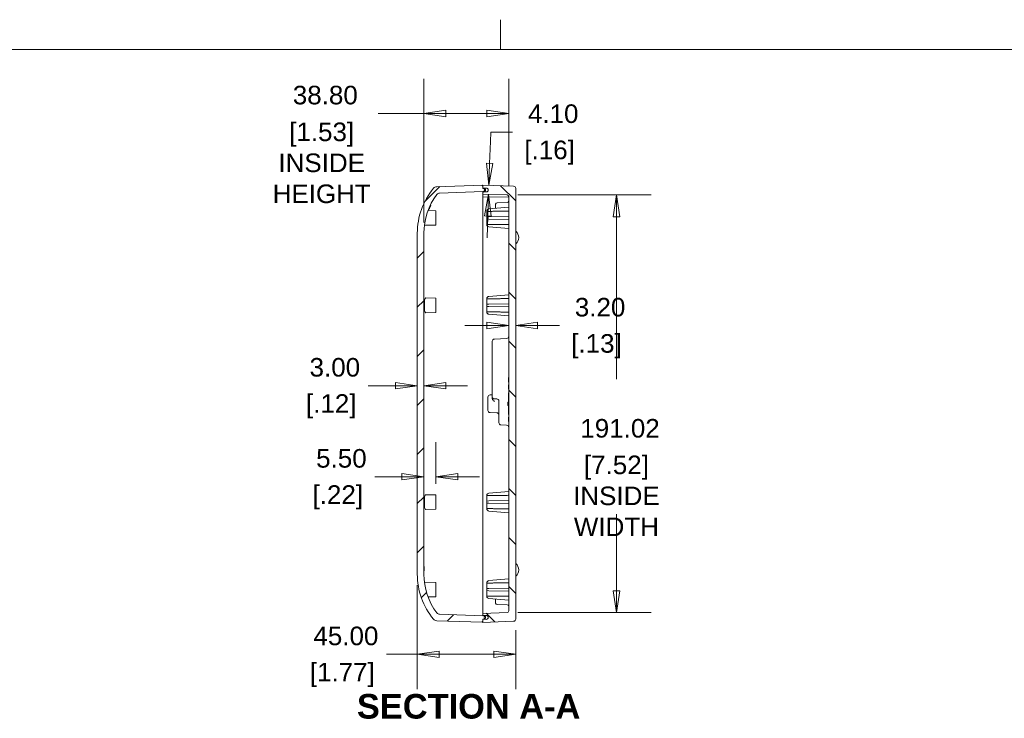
# Model space of a CAD drawing. Header units: millimetres. Extents: x 18 to 1379, y 18 to 1061.
# Tile 31 of 32: x 479 to 929, y 742 to 1061. Entities that reach past the tile are written whole.
import ezdxf

# ---------------------------------------------------------------- set-up
doc = ezdxf.new("R2010")
doc.units = ezdxf.units.MM
doc.header["$LTSCALE"] = 5
for name, color, linetype, lineweight in [('Dimension (ANSI)', 7, 'Continuous', 9), ('Hatch (ANSI)', 7, 'Continuous', 9), ('Sketch Geometry (ANSI)', 7, 'Continuous', 9), ('Symbol (ANSI)', 7, 'Continuous', 9), ('Visible (ANSI)', 7, 'Continuous', 9)]:
    doc.layers.add(name, color=color, linetype=linetype, lineweight=lineweight)
doc.styles.add('Label Text (ANSI)', font='arialbd.ttf')
doc.styles.add('Note Text (ANSI)', font='arial.ttf')
doc.dimstyles.new('Default - mm_inch (ANSI)', dxfattribs={"dimscale": 5, "dimtxt": 1.7, "dimasz": 2, "dimexe": 3.175, "dimexo": 1, "dimgap": 0.8, "dimtad": 0, "dimtih": 1, "dimtoh": 1, "dimrnd": 1e-08, "dimzin": 4, "dimdsep": 46, "dimtxsty": 'Note Text (ANSI)', "dimblk": 'Filled-1', "dimcen": 0.09, "dimdle": 10, "dimclrd": 256, "dimclre": 256, "dimclrt": 256, "dimadec": 1, "dimazin": 0, "dimtfac": 1.176471, "dimtofl": 0, "dimtmove": 0, "dimatfit": 3, "dimfxl": 1, "dimtolj": 1, "dimtzin": 0, "dimlwd": -1, "dimlwe": -1, "dimarcsym": 0})

# ---------------------------------------------------------------- blocks, each defined once
blk = doc.blocks.new('Borders Default Border')
at = {"layer": 'Sketch Geometry (ANSI)'}
blk.add_line((139.7, 209.55), (139.7, 212.266), dxfattribs=at)
at = {"layer": 'Sketch Geometry (ANSI)', "flags": 128}
blk.add_lwpolyline([(6.35, 6.35), (6.35, 209.55), (273.05, 209.55), (273.05, 6.35), (6.35, 6.35)], dxfattribs=at)
blk = doc.blocks.new('Filled-1')
at = {"color": 0}
for p, q in [((0, 0), (-1, 0.15)), ((-1, 0.15), (-1, -0.15)), ((-1, 0), (0, 0)), ((-1, -0.15), (0, 0))]:
    blk.add_line(p, q, dxfattribs=at)
at = {"color": 0, "flags": 128}
blk.add_lwpolyline([(-1, -0.15), (0, 0), (-1, 0.15), (-1, -0.15)], dxfattribs=at)
at = {"color": 0}
blk.add_solid([(-1, -0.15), (0, 0), (-1, 0.15), (-1, -0.15)], dxfattribs=at)
blk = doc.blocks.new('*D17')
at = {"layer": 'Defpoints', "color": 0, "transparency": 16777216}
for p in [(660.39, 807.72), (705.39, 787.16), (660.39, 771.07)]:
    blk.add_point(p, dxfattribs=at)
at = {"layer": 'Dimension (ANSI)', "transparency": 16777216}
for p, q in [((660.39, 802.72), (660.39, 755.19)), ((705.39, 782.16), (705.39, 755.19)), ((660.39, 771.07), (646.33, 771.07)), ((695.39, 771.07), (670.39, 771.07))]:
    blk.add_line(p, q, dxfattribs=at)
at = {"layer": 'Dimension (ANSI)', "transparency": 16777216, "xscale": 10, "yscale": 10, "zscale": 10, "rotation": 180}
blk.add_blockref('Filled-1', (660.39, 771.07), dxfattribs=at)
at = {"layer": 'Dimension (ANSI)', "transparency": 16777216, "xscale": 10, "yscale": 10, "zscale": 10}
blk.add_blockref('Filled-1', (705.39, 771.07), dxfattribs=at)
at = {"layer": 'Dimension (ANSI)', "transparency": 16777216, "char_height": 8.5, "attachment_point": 5, "style": 'Note Text (ANSI)'}
for s, insert in [('\\A1; 45.00', (626.11, 779.41)), ('\\A1;[1.77]', (626.11, 761.62))]:
    blk.add_mtext(s, dxfattribs=dict(at, insert=insert))
blk = doc.blocks.new('*D18')
at = {"layer": 'Defpoints', "color": 0, "transparency": 16777216}
for p in [(702.19, 1018.45), (702.19, 980.39), (663.39, 963.63)]:
    blk.add_point(p, dxfattribs=at)
at = {"layer": 'Dimension (ANSI)', "transparency": 16777216}
for p, q in [((663.39, 968.63), (663.39, 1034.32)), ((702.19, 985.39), (702.19, 1034.32)), ((663.39, 1018.45), (642.52, 1018.45)), ((692.19, 1018.45), (673.39, 1018.45))]:
    blk.add_line(p, q, dxfattribs=at)
at = {"layer": 'Dimension (ANSI)', "transparency": 16777216, "xscale": 10, "yscale": 10, "zscale": 10, "rotation": 180}
blk.add_blockref('Filled-1', (663.39, 1018.45), dxfattribs=at)
at = {"layer": 'Dimension (ANSI)', "transparency": 16777216, "xscale": 10, "yscale": 10, "zscale": 10}
blk.add_blockref('Filled-1', (702.19, 1018.45), dxfattribs=at)
at = {"layer": 'Dimension (ANSI)', "transparency": 16777216, "char_height": 8.5, "attachment_point": 5, "style": 'Note Text (ANSI)'}
for s, insert in [('\\A1; \\fArial|b0|i0;\\H8.5000;38.80', (616.69, 1026.79)), ('\\A1;[1.53]{\\P\\fArial|b0|i0;\\H8.5000;INSIDE\\P\\fArial|b0|i0;\\H8.5000;HEIGHT}', (616.69, 995.8))]:
    blk.add_mtext(s, dxfattribs=dict(at, insert=insert))
blk = doc.blocks.new('*D19')
at = {"layer": 'Defpoints', "color": 0, "transparency": 16777216}
for p in [(701.42, 981.19), (701.42, 790.16), (751.42, 790.16)]:
    blk.add_point(p, dxfattribs=at)
at = {"layer": 'Dimension (ANSI)', "transparency": 16777216}
for p, q in [((706.42, 981.19), (767.29, 981.19)), ((751.42, 971.19), (751.42, 896.89)), ((751.42, 800.16), (751.42, 835.2)), ((706.42, 790.16), (767.29, 790.16))]:
    blk.add_line(p, q, dxfattribs=at)
at = {"layer": 'Dimension (ANSI)', "transparency": 16777216, "xscale": 10, "yscale": 10, "zscale": 10}
for p, rotation in [((751.42, 981.19), 90), ((751.42, 790.16), 270)]:
    blk.add_blockref('Filled-1', p, dxfattribs=dict(at, rotation=rotation))
at = {"layer": 'Dimension (ANSI)', "transparency": 16777216, "char_height": 8.5, "attachment_point": 5, "style": 'Note Text (ANSI)'}
for s, insert in [('\\A1; \\fArial|b0|i0;\\H8.5000;191.02', (751.42, 874.38)), ('\\A1;[7.52]{\\P\\fArial|b0|i0;\\H8.5000;INSIDE\\P\\fArial|b0|i0;\\H8.5000;WIDTH}', (751.42, 843.54))]:
    blk.add_mtext(s, dxfattribs=dict(at, insert=insert))
blk = doc.blocks.new('*D20')
at = {"layer": 'Defpoints', "color": 0, "transparency": 16777216}
for p in [(660.39, 895.74), (663.39, 894.16), (663.39, 893.93)]:
    blk.add_point(p, dxfattribs=at)
at = {"layer": 'Dimension (ANSI)', "transparency": 16777216}
for p, q in [((650.39, 893.93), (637.98, 893.93)), ((673.39, 893.93), (683.39, 893.93))]:
    blk.add_line(p, q, dxfattribs=at)
at = {"layer": 'Dimension (ANSI)', "transparency": 16777216, "xscale": 10, "yscale": 10, "zscale": 10}
blk.add_blockref('Filled-1', (660.39, 893.93), dxfattribs=at)
at = {"layer": 'Dimension (ANSI)', "transparency": 16777216, "xscale": 10, "yscale": 10, "zscale": 10, "rotation": 180}
blk.add_blockref('Filled-1', (663.39, 893.93), dxfattribs=at)
at = {"layer": 'Dimension (ANSI)', "transparency": 16777216, "char_height": 8.5, "attachment_point": 5, "style": 'Note Text (ANSI)'}
for s, insert in [('\\A1; 3.00', (621.06, 902.28)), ('\\A1;[.12]', (621.06, 884.49))]:
    blk.add_mtext(s, dxfattribs=dict(at, insert=insert))
blk = doc.blocks.new('*D21')
at = {"layer": 'Defpoints', "color": 0, "transparency": 16777216}
for p in [(702.19, 921.43), (705.39, 921.43), (702.19, 845.57)]:
    blk.add_point(p, dxfattribs=at)
at = {"layer": 'Dimension (ANSI)', "transparency": 16777216}
for p, q in [((702.19, 850.57), (702.19, 937.31)), ((692.19, 921.43), (682.19, 921.43)), ((715.39, 921.43), (725.39, 921.43))]:
    blk.add_line(p, q, dxfattribs=at)
at = {"layer": 'Dimension (ANSI)', "transparency": 16777216, "xscale": 10, "yscale": 10, "zscale": 10}
blk.add_blockref('Filled-1', (702.19, 921.43), dxfattribs=at)
at = {"layer": 'Dimension (ANSI)', "transparency": 16777216, "xscale": 10, "yscale": 10, "zscale": 10, "rotation": 180}
blk.add_blockref('Filled-1', (705.39, 921.43), dxfattribs=at)
at = {"layer": 'Dimension (ANSI)', "transparency": 16777216, "char_height": 8.5, "attachment_point": 5, "style": 'Note Text (ANSI)'}
for s, insert in [('\\A1; 3.20', (742.31, 929.77)), ('\\A1;[.13]', (742.31, 911.98))]:
    blk.add_mtext(s, dxfattribs=dict(at, insert=insert))
blk = doc.blocks.new('*D22')
at = {"layer": 'Defpoints', "color": 0, "transparency": 16777216}
for p in [(690.39, 981.57), (692.97, 981.48), (697.41, 985.43)]:
    blk.add_point(p, dxfattribs=at)
at = {"layer": 'Dimension (ANSI)', "transparency": 16777216}
for p, q in [((693.96, 1009.94), (693.81, 1005.57)), ((703.96, 1009.94), (693.96, 1009.94)), ((693.46, 995.57), (693.81, 1005.57)), ((692.62, 971.49), (692.27, 961.49))]:
    blk.add_line(p, q, dxfattribs=at)
at = {"layer": 'Dimension (ANSI)', "transparency": 16777216, "xscale": 10, "yscale": 10, "zscale": 10}
for p, rotation in [((693.11, 985.58), 267.9999999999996), ((692.97, 981.48), 87.99999999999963)]:
    blk.add_blockref('Filled-1', p, dxfattribs=dict(at, rotation=rotation))
at = {"layer": 'Dimension (ANSI)', "transparency": 16777216, "char_height": 8.5, "attachment_point": 5, "style": 'Note Text (ANSI)'}
for s, insert in [('\\A1; 4.10', (720.88, 1018.28)), ('\\A1;[.16]', (720.88, 1000.49))]:
    blk.add_mtext(s, dxfattribs=dict(at, insert=insert))
blk = doc.blocks.new('*D23')
at = {"layer": 'Defpoints', "color": 0, "transparency": 16777216}
for p in [(663.39, 852.29), (668.89, 852.29), (668.89, 843.97)]:
    blk.add_point(p, dxfattribs=at)
at = {"layer": 'Dimension (ANSI)', "transparency": 16777216}
for p, q in [((668.89, 848.97), (668.89, 868.16)), ((653.39, 852.29), (640.98, 852.29)), ((678.89, 852.29), (688.89, 852.29))]:
    blk.add_line(p, q, dxfattribs=at)
at = {"layer": 'Dimension (ANSI)', "transparency": 16777216, "xscale": 10, "yscale": 10, "zscale": 10}
blk.add_blockref('Filled-1', (663.39, 852.29), dxfattribs=at)
at = {"layer": 'Dimension (ANSI)', "transparency": 16777216, "xscale": 10, "yscale": 10, "zscale": 10, "rotation": 180}
blk.add_blockref('Filled-1', (668.89, 852.29), dxfattribs=at)
at = {"layer": 'Dimension (ANSI)', "transparency": 16777216, "char_height": 8.5, "attachment_point": 5, "style": 'Note Text (ANSI)'}
for s, insert in [('\\A1; 5.50', (624.06, 860.63)), ('\\A1;[.22]', (624.06, 842.84))]:
    blk.add_mtext(s, dxfattribs=dict(at, insert=insert))

msp = doc.modelspace()

# ---------------------------------------------------------------- hatches: boundary and pattern name
at = {"layer": 'Hatch (ANSI)'}
h = msp.add_hatch(dxfattribs=at)
h.set_pattern_fill('ANSI31', color=256, scale=127, style=0)
h.set_pattern_definition([(45, (0, 0), (-11.22532, 11.22532), [])])
edge = h.paths.add_edge_path()
edge.add_line((691.589, 983.023), (691.589, 983.823))
edge.add_line((691.589, 983.823), (691.159, 983.948))
edge.add_line((691.159, 983.948), (690.389, 984.173))
edge.add_line((690.389, 984.173), (690.389, 984.322))
edge.add_line((690.389, 984.322), (690.389, 985.275))
edge.add_line((690.389, 985.275), (689.989, 985.275))
edge.add_line((689.989, 985.275), (689.989, 985.661))
edge.add_line((689.989, 985.661), (669.27, 984.937))
edge.add_ellipse((669.34, 982.939), major_axis=(-1.999, -0.07), ratio=1, start_angle=270, end_angle=318.40746)
edge.add_ellipse((692.689, 963.627), major_axis=(-20.586, -24.891), ratio=1, start_angle=270, end_angle=309.59254)
edge.add_line((660.389, 963.627), (660.389, 807.722))
edge.add_ellipse((692.689, 807.722), major_axis=(0, -32.301), ratio=1, start_angle=270, end_angle=309.59254)
edge.add_ellipse((669.34, 788.411), major_axis=(1.275, -1.541), ratio=1, start_angle=270, end_angle=318.40746)
edge.add_line((669.27, 786.412), (689.989, 785.689))
edge.add_line((689.989, 785.689), (689.989, 786.075))
edge.add_line((689.989, 786.075), (690.389, 786.075))
edge.add_line((690.389, 786.075), (690.389, 787.027))
edge.add_line((690.389, 787.027), (690.389, 787.177))
edge.add_line((690.389, 787.177), (691.159, 787.401))
edge.add_line((691.159, 787.401), (691.589, 787.527))
edge.add_line((691.589, 787.527), (691.589, 788.327))
edge.add_line((691.589, 788.327), (691.158, 788.452))
edge.add_line((691.158, 788.452), (690.389, 788.677))
edge.add_line((690.389, 788.677), (670.527, 789.37))
edge.add_ellipse((670.579, 790.869), major_axis=(-1.499, 0.052), ratio=1, start_angle=39.3161, end_angle=90, ccw=False)
edge.add_ellipse((692.689, 807.722), major_axis=(-17.762, 23.303), ratio=1, start_angle=52.6839, end_angle=90, ccw=False)
edge.add_line((663.389, 807.722), (663.389, 963.627))
edge.add_ellipse((692.689, 963.627), major_axis=(0, 29.301), ratio=1, start_angle=52.6839, end_angle=90, ccw=False)
edge.add_ellipse((670.579, 980.48), major_axis=(0.909, 1.193), ratio=1, start_angle=39.3161, end_angle=90, ccw=False)
edge.add_line((670.527, 981.979), (690.389, 982.673))
edge.add_line((690.389, 982.673), (691.158, 982.897))
edge.add_line((691.158, 982.897), (691.589, 983.023))
h = msp.add_hatch(dxfattribs=at)
h.set_pattern_fill('ANSI31', color=256, scale=127, angle=90.00021, style=0)
h.set_pattern_definition([(135.0002, (0, 0), (-11.22528, -11.22536), [])])
edge = h.paths.add_edge_path()
edge.add_line((705.389, 787.164), (705.389, 984.185))
edge.add_ellipse((704.389, 984.185), major_axis=(1, 0), ratio=1, start_angle=0, end_angle=88)
edge.add_line((704.424, 985.185), (690.389, 985.675))
edge.add_line((690.389, 985.675), (690.389, 984.322))
edge.add_line((690.389, 984.322), (692.306, 984.255))
edge.add_ellipse((692.289, 983.756), major_axis=(0.5, -0.017), ratio=1, start_angle=2, end_angle=90, ccw=False)
edge.add_line((692.789, 983.756), (692.789, 983.089))
edge.add_ellipse((692.289, 983.089), major_axis=(0, -0.5), ratio=1, start_angle=2, end_angle=90, ccw=False)
edge.add_line((692.306, 982.589), (690.871, 982.539))
edge.add_ellipse((690.889, 982.04), major_axis=(-0.5, -0.017), ratio=1, start_angle=270, end_angle=358)
edge.add_line((690.389, 982.04), (690.389, 981.572))
edge.add_line((690.389, 981.572), (701.417, 981.187))
edge.add_ellipse((701.389, 980.388), major_axis=(0.8, -0.028), ratio=1, start_angle=2, end_angle=90, ccw=False)
edge.add_line((702.189, 980.388), (702.189, 897.387))
edge.add_line((702.189, 897.387), (702.039, 897.387))
edge.add_line((702.039, 897.387), (702.039, 896.839))
edge.add_line((702.039, 896.839), (702.189, 896.839))
edge.add_line((702.189, 896.839), (702.189, 896.421))
edge.add_line((702.189, 896.421), (702.039, 896.421))
edge.add_line((702.039, 896.421), (702.039, 895.884))
edge.add_line((702.039, 895.884), (702.189, 895.884))
edge.add_line((702.189, 895.884), (702.189, 790.962))
edge.add_ellipse((701.389, 790.962), major_axis=(0, -0.8), ratio=1, start_angle=2, end_angle=90, ccw=False)
edge.add_line((701.417, 790.162), (690.389, 789.777))
edge.add_line((690.389, 789.777), (690.389, 789.31))
edge.add_ellipse((690.889, 789.31), major_axis=(0, -0.5), ratio=1, start_angle=270, end_angle=358)
edge.add_line((690.871, 788.811), (692.306, 788.76))
edge.add_ellipse((692.289, 788.261), major_axis=(0.5, -0.017), ratio=1, start_angle=2, end_angle=90, ccw=False)
edge.add_line((692.789, 788.261), (692.789, 787.594))
edge.add_ellipse((692.289, 787.594), major_axis=(0, -0.5), ratio=1, start_angle=2, end_angle=90, ccw=False)
edge.add_line((692.306, 787.094), (690.389, 787.027))
edge.add_line((690.389, 787.027), (690.389, 785.675))
edge.add_line((690.389, 785.675), (704.424, 786.165))
edge.add_ellipse((704.389, 787.164), major_axis=(0.035, -0.999), ratio=1, start_angle=0, end_angle=88)
h = msp.add_hatch(dxfattribs=at)
h.set_pattern_fill('ANSI31', color=256, scale=127, angle=14.99998, style=0)
h.set_pattern_definition([(60, (0, 0), (-13.74815, 7.9375), [])])
edge = h.paths.add_edge_path()
edge.add_ellipse((691.889, 787.927), major_axis=(-0.9, 0), ratio=1, start_angle=270, end_angle=287.74169)
edge.add_ellipse((691.889, 787.927), major_axis=(-0.857, -0.274), ratio=1, start_angle=270, end_angle=306.57034)
edge.add_ellipse((691.889, 787.927), major_axis=(-0.525, -0.731), ratio=1, start_angle=270, end_angle=341.46286)
edge.add_ellipse((691.889, 787.927), major_axis=(0.526, -0.73), ratio=1, start_angle=270, end_angle=306.48341)
edge.add_ellipse((691.889, 787.927), major_axis=(0.857, -0.274), ratio=1, start_angle=270, end_angle=309.48339)
edge.add_ellipse((691.889, 787.927), major_axis=(0.836, 0.333), ratio=1, start_angle=270, end_angle=406.51661)
edge.add_ellipse((691.889, 787.927), major_axis=(-0.836, 0.333), ratio=1, start_angle=270, end_angle=291.74169)
edge = h.paths.add_edge_path()
edge.add_ellipse((691.889, 983.422), major_axis=(0.9, 0), ratio=1, start_angle=270, end_angle=291.74169)
edge.add_ellipse((691.889, 983.422), major_axis=(0.836, 0.333), ratio=1, start_angle=270, end_angle=406.51661)
edge.add_ellipse((691.889, 983.422), major_axis=(-0.836, 0.333), ratio=1, start_angle=270, end_angle=309.48339)
edge.add_ellipse((691.889, 983.422), major_axis=(-0.857, -0.274), ratio=1, start_angle=270, end_angle=306.48341)
edge.add_ellipse((691.889, 983.422), major_axis=(-0.526, -0.73), ratio=1, start_angle=270, end_angle=341.46286)
edge.add_ellipse((691.889, 983.422), major_axis=(-0.731, -0.525), ratio=1, start_angle=0, end_angle=36.57034)
edge.add_ellipse((691.889, 983.422), major_axis=(0.857, -0.274), ratio=1, start_angle=270, end_angle=287.74169)

# ---------------------------------------------------------------- linework, layer by layer
at = {"layer": 'Visible (ANSI)'}
for p, q in [((689.989, 985.661), (669.27, 984.937)), ((670.527, 981.979), (690.389, 982.673)), ((689.989, 985.275), (689.989, 985.661)), ((690.389, 985.275), (689.989, 985.275)), ((704.424, 985.185), (690.389, 985.675)), ((690.389, 985.675), (690.389, 984.322)), ((690.389, 984.173), (690.389, 985.275)), ((690.389, 984.322), (692.306, 984.255)), ((691.589, 983.823), (690.389, 984.173)), ((690.389, 982.673), (691.589, 983.023)), ((690.389, 982.673), (690.389, 982.639)), ((690.389, 982.639), (691.437, 982.644)), ((690.389, 982.04), (690.389, 982.639)), ((690.389, 982.04), (690.389, 981.572)), ((690.389, 981.572), (701.417, 981.187)), ((690.389, 980.239), (690.389, 981.572)), ((692.306, 982.589), (690.871, 982.539)), ((691.589, 983.023), (691.589, 983.823)), ((692.347, 982.648), (692.525, 982.649)), ((692.789, 983.756), (692.789, 983.089)), ((705.389, 787.164), (705.389, 984.185)), ((690.389, 980.239), (702.189, 980.188)), ((690.389, 980.239), (690.389, 970.462)), ((696.189, 975.025), (696.189, 976.882)), ((696.877, 977.582), (701.501, 977.663)), ((702.189, 980.388), (702.189, 897.387)), ((668.889, 973.975), (665.3, 974.037)), ((665.671, 974.437), (665.456, 974.437)), ((666.56, 976.437), (666.337, 976.437)), ((668.889, 973.975), (668.889, 967.375)), ((692.189, 973.759), (692.189, 973.633)), ((692.189, 971.175), (692.189, 973.633)), ((702.189, 975.55), (693.102, 974.755)), ((690.389, 958.616), (690.389, 970.462)), ((693.102, 971.191), (692.189, 971.175)), ((692.189, 971.175), (692.189, 970.175)), ((692.189, 970.175), (693.102, 970.159)), ((692.189, 967.717), (692.189, 970.175)), ((692.189, 967.717), (692.189, 967.591)), ((693.102, 971.191), (702.189, 971.349)), ((702.189, 970), (693.102, 970.159)), ((660.389, 963.627), (660.389, 807.722)), ((663.389, 807.722), (663.389, 963.627)), ((668.889, 967.375), (663.618, 967.283)), ((693.102, 966.595), (702.189, 965.8)), ((690.389, 958.616), (690.389, 956.99)), ((690.389, 956.99), (690.389, 956.003)), ((690.389, 815.347), (690.389, 956.003)), ((668.889, 933.975), (664.249, 934.056)), ((668.889, 933.975), (668.889, 927.375)), ((692.189, 933.759), (692.189, 933.633)), ((692.189, 931.175), (692.189, 933.633)), ((702.189, 935.55), (693.102, 934.755)), ((668.889, 927.375), (664.249, 927.294)), ((693.102, 931.191), (692.189, 931.175)), ((692.189, 931.175), (692.189, 930.175)), ((692.189, 930.175), (693.102, 930.159)), ((692.189, 927.717), (692.189, 930.175)), ((692.189, 927.717), (692.189, 927.591)), ((693.102, 931.191), (702.189, 931.349)), ((702.189, 930), (693.102, 930.159)), ((693.102, 926.595), (702.189, 925.8)), ((694.689, 905.245), (694.689, 914.233)), ((701.241, 915.525), (695.636, 915.231)), ((694.689, 905.245), (694.689, 888.882)), ((702.039, 897.675), (702.039, 897.633)), ((702.189, 897.675), (702.039, 897.675)), ((702.039, 897.633), (702.039, 897.474)), ((702.189, 897.633), (702.039, 897.633)), ((702.039, 897.474), (702.039, 897.387)), ((702.189, 897.387), (702.039, 897.387)), ((702.039, 897.387), (702.039, 896.839)), ((702.039, 896.839), (702.189, 896.839)), ((702.039, 896.421), (702.039, 896.839)), ((702.189, 896.421), (702.039, 896.421)), ((702.039, 896.421), (702.039, 895.884)), ((702.039, 895.884), (702.189, 895.884)), ((702.039, 895.884), (702.039, 895.793)), ((702.039, 895.793), (702.039, 895.633)), ((702.189, 895.793), (702.039, 895.793)), ((702.189, 896.839), (702.189, 896.421)), ((702.189, 895.884), (702.189, 790.962)), ((702.039, 895.633), (702.039, 895.591)), ((702.189, 895.633), (702.039, 895.633)), ((702.189, 895.591), (702.039, 895.591)), ((702.039, 894.346), (702.039, 894.34)), ((702.189, 894.346), (702.039, 894.346)), ((702.039, 894.34), (702.039, 892.34)), ((702.189, 894.34), (702.039, 894.34)), ((702.039, 892.34), (702.039, 892.298)), ((702.189, 892.34), (702.039, 892.34)), ((702.189, 892.298), (702.039, 892.298)), ((692.689, 882.641), (692.689, 888.709)), ((693.654, 889.709), (694.689, 889.745)), ((694.689, 888.882), (694.689, 888.029)), ((695.654, 887.882), (696.724, 887.845)), ((697.689, 886.845), (697.689, 881.953)), ((702.039, 888.175), (702.039, 883.175)), ((702.139, 888.175), (702.039, 888.175)), ((702.139, 890.675), (702.139, 880.675)), ((702.189, 890.675), (702.139, 890.675)), ((702.039, 886.425), (701.789, 886.425)), ((701.789, 886.075), (701.789, 886.425)), ((702.039, 886.075), (701.789, 886.075)), ((701.789, 885.275), (701.789, 886.075)), ((701.789, 884.925), (701.789, 885.275)), ((702.039, 885.275), (701.789, 885.275)), ((702.039, 884.925), (701.789, 884.925)), ((702.139, 883.175), (702.039, 883.175)), ((693.654, 881.641), (696.724, 881.534)), ((697.689, 876.96), (697.689, 881.953)), ((702.039, 879.564), (702.039, 879.522)), ((702.189, 879.564), (702.039, 879.564)), ((702.039, 879.522), (702.039, 879.416)), ((702.189, 879.522), (702.039, 879.522)), ((702.039, 879.416), (702.039, 878.979)), ((702.039, 878.979), (702.039, 878.392)), ((702.039, 878.392), (702.039, 877.522)), ((702.189, 878.392), (702.039, 878.392)), ((702.189, 880.675), (702.139, 880.675)), ((698.636, 875.961), (701.241, 875.825)), ((702.189, 877.522), (702.039, 877.522)), ((702.039, 877.522), (702.039, 877.479)), ((702.189, 877.479), (702.039, 877.479)), ((668.889, 843.975), (664.249, 844.056)), ((668.889, 843.975), (668.889, 837.375)), ((692.189, 843.759), (692.189, 843.633)), ((692.189, 841.175), (692.189, 843.633)), ((702.189, 845.55), (693.102, 844.755)), ((668.889, 837.375), (664.249, 837.294)), ((693.102, 841.191), (692.189, 841.175)), ((692.189, 841.175), (692.189, 840.175)), ((692.189, 840.175), (693.102, 840.159)), ((692.189, 837.717), (692.189, 840.175)), ((692.189, 837.717), (692.189, 837.591)), ((693.102, 841.191), (702.189, 841.349)), ((702.189, 840), (693.102, 840.159)), ((693.102, 836.595), (702.189, 835.8)), ((690.389, 814.359), (690.389, 815.347)), ((663.389, 811.222), (663.539, 811.222)), ((663.389, 810.944), (663.539, 810.944)), ((663.389, 810.761), (663.539, 810.761)), ((663.539, 811.222), (663.539, 810.944)), ((663.539, 810.944), (663.539, 810.761)), ((663.539, 810.761), (663.539, 809.42)), ((690.389, 812.733), (690.389, 814.359)), ((690.389, 812.733), (690.389, 800.888)), ((663.389, 809.42), (663.539, 809.42)), ((663.389, 809.216), (663.539, 809.216)), ((663.389, 809.174), (663.539, 809.174)), ((663.539, 809.42), (663.539, 809.216)), ((663.539, 809.216), (663.539, 809.174)), ((668.889, 803.975), (663.618, 804.067)), ((668.889, 803.975), (668.889, 797.375)), ((692.189, 803.759), (692.189, 803.633)), ((692.189, 801.175), (692.189, 803.633)), ((693.102, 801.191), (692.189, 801.175)), ((692.189, 801.175), (692.189, 800.175)), ((702.189, 805.55), (693.102, 804.755)), ((693.102, 801.191), (702.189, 801.349)), ((668.889, 797.375), (665.3, 797.312)), ((690.389, 790.62), (690.389, 800.888)), ((692.189, 800.175), (693.102, 800.159)), ((692.189, 797.717), (692.189, 800.175)), ((692.189, 797.717), (692.189, 797.591)), ((702.189, 800), (693.102, 800.159)), ((693.102, 796.595), (702.189, 795.8)), ((696.189, 794.467), (696.189, 796.325)), ((696.877, 793.768), (701.501, 793.687)), ((690.389, 788.677), (670.527, 789.37)), ((690.389, 789.777), (690.389, 790.62)), ((701.417, 790.162), (690.389, 789.777)), ((690.389, 789.777), (690.389, 789.31)), ((690.389, 788.677), (690.389, 789.31)), ((691.589, 788.327), (690.389, 788.677)), ((690.871, 788.811), (692.306, 788.76)), ((691.589, 787.527), (691.589, 788.327)), ((692.789, 788.261), (692.789, 787.594)), ((669.27, 786.412), (689.989, 785.689)), ((689.989, 785.689), (689.989, 786.075)), ((689.989, 786.075), (690.389, 786.075)), ((690.389, 787.177), (691.589, 787.527)), ((690.389, 786.075), (690.389, 787.177)), ((692.306, 787.094), (690.389, 787.027)), ((690.389, 787.027), (690.389, 785.675)), ((690.389, 785.675), (704.424, 786.165))]:
    msp.add_line(p, q, dxfattribs=at)
for centre in [(691.889, 983.422), (691.889, 787.927)]:
    msp.add_circle(centre, 0.9, dxfattribs=at)
for centre, radius, start, end in [((692.689, 963.627), 32.301, 140.40746, 180), ((692.689, 963.627), 29.301, 142.6839, 180), ((669.34, 982.939), 2, 92, 140.40746), ((670.579, 980.48), 1.5, 92, 142.6839), ((690.889, 982.04), 0.5, 92, 180), ((692.289, 983.756), 0.5, 0, 88), ((692.289, 983.089), 0.5, 272, 0), ((704.389, 984.185), 1, 0, 88), ((696.889, 976.882), 0.7, 91, 180), ((701.389, 980.388), 0.8, 0, 88), ((701.489, 978.363), 0.7, 271, 0), ((693.189, 973.759), 1, 95, 180), ((693.189, 967.591), 1, 180, 265), ((703.176, 961.675), 3.612, 307.76735, 52.23265), ((693.189, 933.759), 1, 95, 180), ((693.189, 927.591), 1, 180, 265), ((695.689, 914.233), 1, 93, 180), ((701.189, 916.524), 1, 273, 0), ((693.689, 888.709), 1, 92, 180), ((695.689, 888.882), 1, 180, 268), ((696.689, 886.845), 1, 0, 88), ((693.689, 882.641), 1, 180, 268), ((696.689, 880.535), 1, 0, 88), ((698.689, 876.96), 1, 180, 267), ((701.189, 874.826), 1, 0, 87), ((693.189, 843.759), 1, 95, 180), ((693.189, 837.591), 1, 180, 265), ((703.176, 809.675), 3.612, 307.76735, 52.23265), ((692.689, 807.722), 32.301, 180, 219.59254), ((692.689, 807.722), 29.301, 180, 217.3161), ((693.189, 803.759), 1, 95, 180), ((693.189, 797.591), 1, 180, 265), ((696.889, 794.467), 0.7, 180, 269), ((701.489, 792.987), 0.7, 0, 89), ((670.579, 790.869), 1.5, 217.3161, 268), ((690.889, 789.31), 0.5, 180, 268), ((692.289, 788.261), 0.5, 0, 88), ((701.389, 790.962), 0.8, 272, 0), ((669.34, 788.411), 2, 219.59254, 268), ((692.289, 787.594), 0.5, 272, 0), ((704.389, 787.164), 1, 272, 0)]:
    msp.add_arc(centre, radius, start, end, dxfattribs=at)
for points, knots in [([(665.671, 974.437), (665.759, 974.656), (665.843, 974.859), (666.097, 975.456), (666.266, 975.822), (666.498, 976.313), (666.56, 976.437), (666.56, 976.437)], [-0.4474683, -0.4474683, -0.4474683, -0.4474683, -0.36631586, -0.36631586, -0.18315793, -0.18315793, 0, 0, 0, 0]), ([(664.249, 927.294), (664.145, 927.292), (664.043, 927.374), (663.875, 927.718), (663.808, 927.98), (663.711, 928.584), (663.674, 928.963), (663.628, 929.796), (663.618, 930.25), (663.618, 931.102), (663.628, 931.557), (663.675, 932.392), (663.712, 932.772), (663.809, 933.375), (663.876, 933.635), (664.044, 933.976), (664.145, 934.058), (664.249, 934.056)], [0.5193404, 0.5193404, 0.5193404, 0.5193404, 0.6495835, 0.6495835, 0.7798265, 0.7798265, 0.9074038, 0.9074038, 1.0349811, 1.0349811, 1.1630387, 1.1630387, 1.2910964, 1.2910964, 1.4208591, 1.4208591, 1.5506219, 1.5506219, 1.5506219, 1.5506219]), ([(695.654, 886.646), (695.652, 886.648), (695.651, 886.649), (695.445, 886.827), (695.228, 887.015), (694.948, 887.345), (694.84, 887.496), (694.718, 887.786), (694.689, 887.909), (694.689, 888.029)], [-0.00060749, -0.00060749, -0.00060749, -0.00060749, 0, 0, 0.08250948, 0.08250948, 0.13097529, 0.13097529, 0.16539135, 0.16539135, 0.16539135, 0.16539135]), ([(664.249, 837.294), (664.145, 837.292), (664.044, 837.373), (663.876, 837.715), (663.809, 837.975), (663.712, 838.577), (663.675, 838.958), (663.628, 839.793), (663.618, 840.248), (663.618, 841.1), (663.628, 841.553), (663.674, 842.386), (663.711, 842.766), (663.808, 843.37), (663.875, 843.632), (664.043, 843.976), (664.145, 844.058), (664.249, 844.056)], [0.5193468, 0.5193468, 0.5193468, 0.5193468, 0.6491096, 0.6491096, 0.7788723, 0.7788723, 0.9069299, 0.9069299, 1.0349876, 1.0349876, 1.1625649, 1.1625649, 1.2901422, 1.2901422, 1.4203852, 1.4203852, 1.5506282, 1.5506282, 1.5506282, 1.5506282])]:
    msp.add_open_spline(points, degree=3, knots=knots, dxfattribs=at)
for points in [[(702.189, 973.777), (697.07, 973.705), (692.189, 973.633)], [(692.189, 967.717), (697.07, 967.645), (702.189, 967.573)], [(702.189, 933.777), (697.07, 933.705), (692.189, 933.633)], [(692.189, 927.717), (697.07, 927.645), (702.189, 927.573)], [(702.189, 843.777), (697.07, 843.705), (692.189, 843.633)], [(692.189, 837.717), (697.07, 837.645), (702.189, 837.573)], [(702.189, 803.777), (697.07, 803.705), (692.189, 803.633)], [(692.189, 797.717), (697.07, 797.645), (702.189, 797.573)]]:
    msp.add_open_spline(points, degree=2, dxfattribs=at)

# ---------------------------------------------------------------- block references
at = {"xscale": 5, "yscale": 5, "zscale": 5}
msp.add_blockref('Borders Default Border', (0, 0), dxfattribs=at)

# ---------------------------------------------------------------- texts
at = {"layer": 'Symbol (ANSI)', "insert": (632.798, 741.495), "char_height": 11.25, "attachment_point": 7, "style": 'Label Text (ANSI)'}
msp.add_mtext('SECTION A-A', dxfattribs=at)

# ---------------------------------------------------------------- dimensions: what is measured, and where the dimension line sits
at = {"layer": 'Dimension (ANSI)'}
for base, p1, p2, text, override, picture, middle in [((702.189, 1018.449), (663.389, 963.627), (702.189, 980.388), ' \\fArial|b0|i0;\\H8.5000;<>\\X[1.53]{\\P\\fArial|b0|i0;\\H8.5000;INSIDE\\P\\fArial|b0|i0;\\H8.5000;HEIGHT}', {"dimgap": 0.8, "dimtih": 0, "dimtoh": 0, "dimdec": 2, "dimpost": '\\X', "dimtol": 0, "dimlim": 0, "dimtp": 0, "dimtm": 0, "dimtdec": 2, "dimatfit": 2}, '*D18', (616.687, 1018.449)), ((702.189, 921.431), (705.389, 921.431), (702.189, 845.567), ' <>\\X[.13]', {"dimgap": 0.8, "dimtih": 0, "dimtoh": 0, "dimdec": 2, "dimpost": '\\X', "dimse1": 1, "dimtol": 0, "dimlim": 0, "dimtp": 0, "dimtm": 0, "dimtdec": 2, "dimatfit": 1}, '*D21', (742.31, 921.431)), ((668.889, 852.287), (663.389, 852.287), (668.889, 843.975), ' <>\\X[.22]', {"dimgap": 0.8, "dimtih": 0, "dimtoh": 0, "dimdec": 2, "dimpost": '\\X', "dimse1": 1, "dimtol": 0, "dimlim": 0, "dimtp": 0, "dimtm": 0, "dimtdec": 2, "dimatfit": 1}, '*D23', (624.062, 852.287)), ((660.389, 771.068), (705.389, 787.164), (660.389, 807.722), ' <>\\X[1.77]', {"dimgap": 0.8, "dimtih": 0, "dimtoh": 0, "dimdec": 2, "dimpost": '\\X', "dimtol": 0, "dimlim": 0, "dimtp": 0, "dimtm": 0, "dimtdec": 2, "dimatfit": 2}, '*D17', (626.11, 771.068))]:
    dim = msp.add_linear_dim(base=base, p1=p1, p2=p2, text=text, dimstyle='Default - mm_inch (ANSI)', override=override, dxfattribs=at)
    dim.commit()
    dim.dimension.update_dxf_attribs({"geometry": picture, "text_midpoint": middle, "dimtype": 160})
for base, p1, p2, angle, text, override, picture, middle in [((692.968, 981.482), (697.406, 985.43), (690.389, 981.572), 88, ' <>\\X[.16]', {"dimgap": 0.8, "dimdec": 2, "dimpost": '\\X', "dimse1": 1, "dimse2": 1, "dimtol": 0, "dimlim": 0, "dimtp": 0, "dimtm": 0, "dimtdec": 2, "dimtmove": 1, "dimatfit": 1}, '*D22', (694.423, 1009.94)), ((751.4167, 790.1625), (701.4167, 981.1873), (701.4167, 790.1625), 90, ' \\fArial|b0|i0;\\H8.5000;<>\\X[7.52]{\\P\\fArial|b0|i0;\\H8.5000;INSIDE\\P\\fArial|b0|i0;\\H8.5000;WIDTH}', {"dimgap": 0.8, "dimdec": 2, "dimpost": '\\X', "dimtol": 0, "dimlim": 0, "dimtp": 0, "dimtm": 0, "dimtdec": 2, "dimatfit": 1}, '*D19', (751.4167, 866.0447)), ((663.389, 893.934), (660.389, 895.736), (663.389, 894.162), 180, ' <>\\X[.12]', {"dimgap": 0.8, "dimtih": 0, "dimtoh": 0, "dimdec": 2, "dimpost": '\\X', "dimse1": 1, "dimse2": 1, "dimtol": 0, "dimlim": 0, "dimtp": 0, "dimtm": 0, "dimtdec": 2, "dimatfit": 1}, '*D20', (621.062, 893.934))]:
    dim = msp.add_linear_dim(base=base, p1=p1, p2=p2, angle=angle, text=text, dimstyle='Default - mm_inch (ANSI)', override=override, dxfattribs=at)
    dim.commit()
    dim.dimension.update_dxf_attribs({"geometry": picture, "text_midpoint": middle, "dimtype": 160})

doc.saveas('drawing.dxf')
